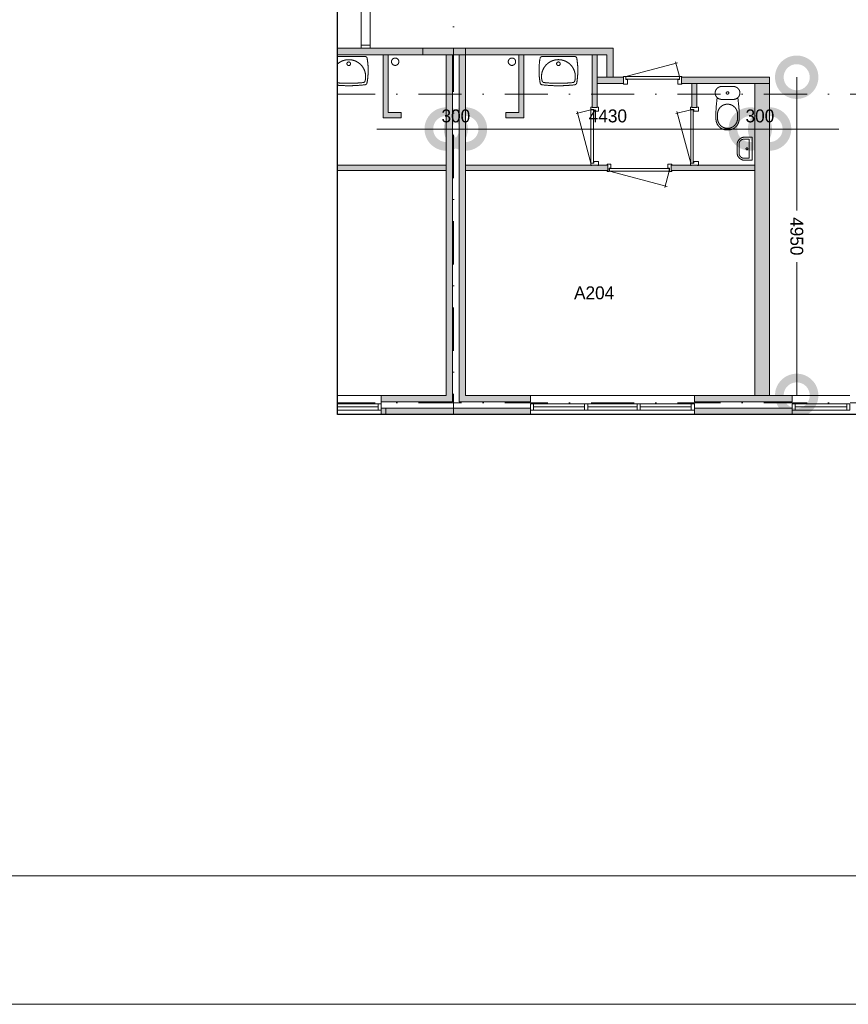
# Model space of a CAD drawing. Header units: millimetres. Extents: x 1701 to 85660, y 0 to 59400.
# Tile 2 of 17: x 25038 to 37927, y 0 to 15319. Entities that reach past the tile are written whole.
import ezdxf
from ezdxf.enums import TextEntityAlignment as Align
from ezdxf.xclip import XClip

# ---------------------------------------------------------------- set-up
doc = ezdxf.new("R2010")
doc.units = ezdxf.units.MM
doc.header["$PDMODE"] = 3
doc.header["$PDSIZE"] = 1
doc.linetypes.add('DGN1', pattern=[504.6, 0, -504.6])
doc.linetypes.add('DGN4', pattern=[1343.35376, 671.67688, -335.83844, 0, -335.83844])
for name, color, linetype in [('1', 7, 'Continuous'), ('16', 7, 'Continuous'), ('17', 7, 'Continuous'), ('30', 7, 'Continuous'), ('31', 7, 'Continuous'), ('32', 7, 'Continuous'), ('33', 7, 'Continuous'), ('40', 7, 'Continuous'), ('48', 7, 'Continuous'), ('56', 7, 'Continuous'), ('58', 7, 'Continuous'), ('62', 7, 'Continuous')]:
    doc.layers.add(name, color=color, linetype=linetype)
doc.styles.add('dgn003', font='dgn003.shx')
doc.styles.get("Standard").update_dxf_attribs({"font": 'arial.ttf'})
doc.dimstyles.get("Standard").update_dxf_attribs({"dimtxt": 0.18, "dimasz": 0.18, "dimexe": 0.18, "dimexo": 0.0625, "dimgap": 0.09, "dimtad": 0, "dimtih": 1, "dimtoh": 1, "dimdec": 4, "dimzin": 0, "dimdsep": 46, "dimtxsty": 'Standard', "dimcen": 0.09, "dimadec": 0, "dimazin": 0, "dimtfac": 1, "dimtdec": 4, "dimtofl": 0, "dimtmove": 0, "dimatfit": 3, "dimfxl": 1, "dimtolj": 1, "dimtzin": 0, "dimarcsym": 0})

# ---------------------------------------------------------------- blocks, each defined once
blk = doc.blocks.new('WT017')
at = {"layer": '40', "color": 7, "linetype": 'Continuous', "lineweight": 0}
blk.add_line((253, -20), (-253, -20), dxfattribs=at)
at = {"layer": '40', "color": 7, "linetype": 'Continuous', "lineweight": 0, "flags": 128}
for points in [[(-284, -432, -0.090801), (-286, -47)], [(-286, -47, -0.363957), (-253, -20)], [(-254, -401, -1.30637), (254, -401)], [(253, -20, -0.363957), (286, -47)], [(286, -47, -0.090801), (284, -432)], [(-256, -459, -0.328769), (-284, -432)], [(256, -459, -0.059915), (-256, -459)], [(-226, -425, -0.309671), (-254, -401)], [(226, -425, -0.052773), (-226, -425)], [(254, -401, -0.309671), (226, -425)], [(284, -432, -0.328769), (256, -459)]]:
    blk.add_lwpolyline(points, format="xyb", dxfattribs=at)
at = {"layer": '40', "color": 7, "linetype": 'Continuous', "lineweight": 0}
blk.add_circle((0, -133), 28.1, dxfattribs=at)
blk = doc.blocks.new('A1')
at = {"layer": '1', "color": 5, "linetype": 'Continuous', "lineweight": 0, "flags": 128}
blk.add_lwpolyline([(1000, 1000), (83100, 1000), (83100, 58400), (1000, 58400), (1000, 1000)], dxfattribs=at)
blk = doc.blocks.new('_DotSmall')
at = {"color": 0, "linetype": 'ByBlock', "const_width": 0.5}
blk.add_lwpolyline([(-0.0625, 0, 1), (0.0625, 0, 1)], format="xyb", close=True, dxfattribs=at)
blk = doc.blocks.new('*D15435')
at = {"layer": '58', "color": 3, "linetype": 'Continuous', "lineweight": 0, "transparency": 16777216}
blk.add_line((34175, 909), (36725, 909), dxfattribs=at)
at = {"layer": 'Defpoints', "color": 0, "linetype": 'Continuous', "transparency": 16777216}
for p in [(34175, 2908), (36725, 2908), (36725, 909)]:
    blk.add_point(p, dxfattribs=at)
at = {"layer": '58', "color": 3, "linetype": 'Continuous', "lineweight": 0, "transparency": 16777216, "xscale": 1080, "yscale": 1080, "zscale": 1080, "rotation": 180}
blk.add_blockref('_DotSmall', (34175, 909), dxfattribs=at)
at = {"layer": '58', "color": 3, "linetype": 'Continuous', "lineweight": 0, "transparency": 16777216, "xscale": 1080, "yscale": 1080, "zscale": 1080}
blk.add_blockref('_DotSmall', (36725, 909), dxfattribs=at)
at = {"layer": '58', "color": 3, "linetype": 'Continuous', "lineweight": 0, "transparency": 16777216, "insert": (35450, 1111), "char_height": 200, "attachment_point": 5, "style": 'dgn003'}
blk.add_mtext('\\A1;2550', dxfattribs=at)
blk = doc.blocks.new('*D15511')
at = {"layer": '58', "color": 3, "linetype": 'Continuous', "lineweight": 0, "transparency": 16777216}
blk.add_line((43115, 908), (42465, 908), dxfattribs=at)
at = {"layer": 'Defpoints', "color": 0, "linetype": 'Continuous', "transparency": 16777216}
for p in [(42465, 2908), (43115, 2908), (42465, 908)]:
    blk.add_point(p, dxfattribs=at)
at = {"layer": '58', "color": 3, "linetype": 'Continuous', "lineweight": 0, "transparency": 16777216, "xscale": 1080, "yscale": 1080, "zscale": 1080, "rotation": 180}
blk.add_blockref('_DotSmall', (42465, 908), dxfattribs=at)
at = {"layer": '58', "color": 3, "linetype": 'Continuous', "lineweight": 0, "transparency": 16777216, "xscale": 1080, "yscale": 1080, "zscale": 1080}
blk.add_blockref('_DotSmall', (43115, 908), dxfattribs=at)
at = {"layer": '58', "color": 3, "linetype": 'Continuous', "lineweight": 0, "transparency": 16777216, "insert": (42790, 1110), "char_height": 200, "attachment_point": 5, "style": 'dgn003'}
blk.add_mtext('\\A1;650', dxfattribs=at)
blk = doc.blocks.new('*D15512')
at = {"layer": '58', "color": 3, "linetype": 'Continuous', "lineweight": 0, "transparency": 16777216}
blk.add_line((43115, 908), (44015, 908), dxfattribs=at)
at = {"layer": 'Defpoints', "color": 0, "linetype": 'Continuous', "transparency": 16777216}
for p in [(43115, 2908), (44015, 2908), (44015, 908)]:
    blk.add_point(p, dxfattribs=at)
at = {"layer": '58', "color": 3, "linetype": 'Continuous', "lineweight": 0, "transparency": 16777216, "xscale": 1080, "yscale": 1080, "zscale": 1080, "rotation": 180}
blk.add_blockref('_DotSmall', (43115, 908), dxfattribs=at)
at = {"layer": '58', "color": 3, "linetype": 'Continuous', "lineweight": 0, "transparency": 16777216, "xscale": 1080, "yscale": 1080, "zscale": 1080}
blk.add_blockref('_DotSmall', (44015, 908), dxfattribs=at)
at = {"layer": '58', "color": 3, "linetype": 'Continuous', "lineweight": 0, "transparency": 16777216, "insert": (43565, 1110), "char_height": 200, "attachment_point": 5, "style": 'dgn003'}
blk.add_mtext('\\A1;900', dxfattribs=at)
blk = doc.blocks.new('*D15513')
at = {"layer": '58', "color": 3, "linetype": 'Continuous', "lineweight": 0, "transparency": 16777216}
blk.add_line((50065, 908), (44015, 908), dxfattribs=at)
at = {"layer": 'Defpoints', "color": 0, "linetype": 'Continuous', "transparency": 16777216}
for p in [(44015, 2908), (50065, 2908), (44015, 908)]:
    blk.add_point(p, dxfattribs=at)
at = {"layer": '58', "color": 3, "linetype": 'Continuous', "lineweight": 0, "transparency": 16777216, "xscale": 1080, "yscale": 1080, "zscale": 1080, "rotation": 180}
blk.add_blockref('_DotSmall', (44015, 908), dxfattribs=at)
at = {"layer": '58', "color": 3, "linetype": 'Continuous', "lineweight": 0, "transparency": 16777216, "xscale": 1080, "yscale": 1080, "zscale": 1080}
blk.add_blockref('_DotSmall', (50065, 908), dxfattribs=at)
at = {"layer": '58', "color": 3, "linetype": 'Continuous', "lineweight": 0, "transparency": 16777216, "insert": (47040, 1110), "char_height": 200, "attachment_point": 5, "style": 'dgn003'}
blk.add_mtext('\\A1;6050', dxfattribs=at)
blk = doc.blocks.new('*D15566')
at = {"layer": '58', "color": 3, "linetype": 'Continuous', "lineweight": 0, "transparency": 16777216}
for p, q in [((37822, 82), (36742, 82)), ((37822, 82), (37922, 82)), ((37922, 82), (39002, 82))]:
    blk.add_line(p, q, dxfattribs=at)
at = {"layer": 'Defpoints', "color": 0, "linetype": 'Continuous', "transparency": 16777216}
for p in [(37822, 2908), (37922, 2908), (37922, 82)]:
    blk.add_point(p, dxfattribs=at)
at = {"layer": '58', "color": 3, "linetype": 'Continuous', "lineweight": 0, "transparency": 16777216, "xscale": 1080, "yscale": 1080, "zscale": 1080}
blk.add_blockref('_DotSmall', (37822, 82), dxfattribs=at)
at = {"layer": '58', "color": 3, "linetype": 'Continuous', "lineweight": 0, "transparency": 16777216, "xscale": 1080, "yscale": 1080, "zscale": 1080, "rotation": 180}
blk.add_blockref('_DotSmall', (37922, 82), dxfattribs=at)
at = {"layer": '58', "color": 3, "linetype": 'Continuous', "lineweight": 0, "transparency": 16777216, "insert": (37872, 284), "char_height": 200, "attachment_point": 5, "style": 'dgn003'}
blk.add_mtext('\\A1;100', dxfattribs=at)
blk = doc.blocks.new('*D15567')
at = {"layer": '58', "color": 3, "linetype": 'Continuous', "lineweight": 0, "transparency": 16777216}
for p, q in [((42565, 82), (41485, 82)), ((42565, 82), (42665, 82)), ((42665, 82), (43745, 82))]:
    blk.add_line(p, q, dxfattribs=at)
at = {"layer": 'Defpoints', "color": 0, "linetype": 'Continuous', "transparency": 16777216}
for p in [(42565, 2908), (42665, 2908), (42665, 82)]:
    blk.add_point(p, dxfattribs=at)
at = {"layer": '58', "color": 3, "linetype": 'Continuous', "lineweight": 0, "transparency": 16777216, "xscale": 1080, "yscale": 1080, "zscale": 1080}
blk.add_blockref('_DotSmall', (42565, 82), dxfattribs=at)
at = {"layer": '58', "color": 3, "linetype": 'Continuous', "lineweight": 0, "transparency": 16777216, "xscale": 1080, "yscale": 1080, "zscale": 1080, "rotation": 180}
blk.add_blockref('_DotSmall', (42665, 82), dxfattribs=at)
at = {"layer": '58', "color": 3, "linetype": 'Continuous', "lineweight": 0, "transparency": 16777216, "insert": (42615, 284), "char_height": 200, "attachment_point": 5, "style": 'dgn003'}
blk.add_mtext('\\A1;100', dxfattribs=at)
blk = doc.blocks.new('*D15568')
at = {"layer": '58', "color": 3, "linetype": 'Continuous', "lineweight": 0, "transparency": 16777216}
for p, q in [((44815, 82), (43735, 82)), ((44815, 82), (44915, 82)), ((44915, 82), (45995, 82))]:
    blk.add_line(p, q, dxfattribs=at)
at = {"layer": 'Defpoints', "color": 0, "linetype": 'Continuous', "transparency": 16777216}
for p in [(44815, 3650), (44915, 3650), (44915, 82)]:
    blk.add_point(p, dxfattribs=at)
at = {"layer": '58', "color": 3, "linetype": 'Continuous', "lineweight": 0, "transparency": 16777216, "xscale": 1080, "yscale": 1080, "zscale": 1080}
blk.add_blockref('_DotSmall', (44815, 82), dxfattribs=at)
at = {"layer": '58', "color": 3, "linetype": 'Continuous', "lineweight": 0, "transparency": 16777216, "xscale": 1080, "yscale": 1080, "zscale": 1080, "rotation": 180}
blk.add_blockref('_DotSmall', (44915, 82), dxfattribs=at)
at = {"layer": '58', "color": 3, "linetype": 'Continuous', "lineweight": 0, "transparency": 16777216, "insert": (44865, 284), "char_height": 200, "attachment_point": 5, "style": 'dgn003'}
blk.add_mtext('\\A1;100', dxfattribs=at)
blk = doc.blocks.new('*D15575')
at = {"layer": '58', "color": 3, "linetype": 'Continuous', "lineweight": 0, "transparency": 16777216}
for p, q in [((43187.07, 8157.77), (43187.07, 6085.089236)), ((43187.07, 3207.77), (43187.07, 5280.450764))]:
    blk.add_line(p, q, dxfattribs=at)
at = {"layer": 'Defpoints', "color": 0, "linetype": 'Continuous', "transparency": 16777216}
for p in [(42764.76, 8157.77), (43187.07, 8157.77), (42764.76, 3207.77)]:
    blk.add_point(p, dxfattribs=at)
at = {"layer": '58', "color": 3, "linetype": 'Continuous', "lineweight": 0, "transparency": 16777216, "xscale": 1080, "yscale": 1080, "zscale": 1080}
for p, rotation in [((43187.07, 8157.77), 90), ((43187.07, 3207.77), 270)]:
    blk.add_blockref('_DotSmall', p, dxfattribs=dict(at, rotation=rotation))
at = {"layer": '58', "color": 3, "linetype": 'Continuous', "lineweight": 0, "transparency": 16777216, "insert": (43187.07, 5682.77), "char_height": 200, "attachment_point": 5, "rotation": 270, "style": 'dgn003'}
blk.add_mtext('\\A1;4950', dxfattribs=at)
blk = doc.blocks.new('*D15590')
at = {"layer": '58', "color": 3, "linetype": 'Continuous', "lineweight": 0, "transparency": 16777216}
blk.add_line((42465, 7352), (38035, 7352), dxfattribs=at)
at = {"layer": 'Defpoints', "color": 0, "linetype": 'Continuous', "transparency": 16777216}
for p in [(38035, 7352), (38035, 6310), (42465, 6310)]:
    blk.add_point(p, dxfattribs=at)
at = {"layer": '58', "color": 3, "linetype": 'Continuous', "lineweight": 0, "transparency": 16777216, "xscale": 1080, "yscale": 1080, "zscale": 1080, "rotation": 180}
blk.add_blockref('_DotSmall', (38035, 7352), dxfattribs=at)
at = {"layer": '58', "color": 3, "linetype": 'Continuous', "lineweight": 0, "transparency": 16777216, "xscale": 1080, "yscale": 1080, "zscale": 1080}
blk.add_blockref('_DotSmall', (42465, 7352), dxfattribs=at)
at = {"layer": '58', "color": 3, "linetype": 'Continuous', "lineweight": 0, "transparency": 16777216, "insert": (40250, 7554), "char_height": 200, "attachment_point": 5, "style": 'dgn003'}
blk.add_mtext('\\A1;4430', dxfattribs=at)
blk = doc.blocks.new('*D15591')
at = {"layer": '58', "color": 3, "linetype": 'Continuous', "lineweight": 0, "transparency": 16777216}
for p, q in [((42465, 7352), (41385, 7352)), ((42765, 7352), (42465, 7352)), ((42765, 7352), (43845, 7352))]:
    blk.add_line(p, q, dxfattribs=at)
at = {"layer": 'Defpoints', "color": 0, "linetype": 'Continuous', "transparency": 16777216}
for p in [(42465, 8158), (42765, 8158), (42465, 7352)]:
    blk.add_point(p, dxfattribs=at)
at = {"layer": '58', "color": 3, "linetype": 'Continuous', "lineweight": 0, "transparency": 16777216, "xscale": 1080, "yscale": 1080, "zscale": 1080}
blk.add_blockref('_DotSmall', (42465, 7352), dxfattribs=at)
at = {"layer": '58', "color": 3, "linetype": 'Continuous', "lineweight": 0, "transparency": 16777216, "xscale": 1080, "yscale": 1080, "zscale": 1080, "rotation": 180}
blk.add_blockref('_DotSmall', (42765, 7352), dxfattribs=at)
at = {"layer": '58', "color": 3, "linetype": 'Continuous', "lineweight": 0, "transparency": 16777216, "insert": (42615, 7554), "char_height": 200, "attachment_point": 5, "style": 'dgn003'}
blk.add_mtext('\\A1;300', dxfattribs=at)
blk = doc.blocks.new('*D15592')
at = {"layer": '58', "color": 3, "linetype": 'Continuous', "lineweight": 0, "transparency": 16777216}
for p, q in [((37735, 7352), (36655, 7352)), ((38035, 7352), (37735, 7352)), ((38035, 7352), (39115, 7352))]:
    blk.add_line(p, q, dxfattribs=at)
at = {"layer": 'Defpoints', "color": 0, "linetype": 'Continuous', "transparency": 16777216}
for p in [(37735, 8158), (38035, 8158), (37735, 7352)]:
    blk.add_point(p, dxfattribs=at)
at = {"layer": '58', "color": 3, "linetype": 'Continuous', "lineweight": 0, "transparency": 16777216, "xscale": 1080, "yscale": 1080, "zscale": 1080}
blk.add_blockref('_DotSmall', (37735, 7352), dxfattribs=at)
at = {"layer": '58', "color": 3, "linetype": 'Continuous', "lineweight": 0, "transparency": 16777216, "xscale": 1080, "yscale": 1080, "zscale": 1080, "rotation": 180}
blk.add_blockref('_DotSmall', (38035, 7352), dxfattribs=at)
at = {"layer": '58', "color": 3, "linetype": 'Continuous', "lineweight": 0, "transparency": 16777216, "insert": (37885, 7554), "char_height": 200, "attachment_point": 5, "style": 'dgn003'}
blk.add_mtext('\\A1;300', dxfattribs=at)
blk = doc.blocks.new('WT0164')
at = {"layer": '40', "color": 7, "linetype": 'Continuous', "lineweight": 0}
blk.add_line((-253, -20), (253, -20), dxfattribs=at)
blk.add_circle((0, -133), 28.1, dxfattribs=at)
for centre, radius, start, end in [((766, -236), 1068, 169.7983, 190.5514), ((-253, -53), 33, 90, 169.9973), ((0, -332), 263, 344.8667, 195.1333), ((253, -53), 33, 10.0027, 90), ((-766, -236), 1068, 349.4486, 10.2017), ((-252, -426), 33, 190.3455, 263.1425), ((0, 1669), 2144, 263.1425, 276.8575), ((-222, -392), 33, 195.1333, 263.9582), ((0, 1707), 2144, 263.9582, 276.0418), ((222, -392), 33, 276.0418, 344.8667), ((252, -426), 33, 276.8575, 349.6545)]:
    blk.add_arc(centre, radius, start, end, dxfattribs=at)
blk = doc.blocks.new('830R10193')
at = {"layer": '33', "color": 1, "linetype": 'Continuous', "lineweight": 0}
for p, q in [((-868, 108), (-66.28, 322.82)), ((-38, 108), (-99.32, 336.87))]:
    blk.add_line(p, q, dxfattribs=at)
at = {"layer": '33', "color": 92, "linetype": 'Continuous', "lineweight": 13, "true_color": 0x00e100, "flags": 128}
for points in [[(-906, 100), (-906, 111), (-871, 111), (-871, 61), (-846, 61), (-846, -11), (-906, -11), (-906, 0)], [(0, 100), (0, 111), (-35, 111), (-35, 61), (-60, 61), (-60, -11), (0, -11), (0, 0)]]:
    blk.add_lwpolyline(points, dxfattribs=at)
at = {"layer": '33', "color": 2, "linetype": 'Continuous', "lineweight": 13, "true_color": 0xf0f000, "flags": 128}
blk.add_lwpolyline([(-868, 108), (-38, 108), (-38, 68), (-868, 68), (-868, 108)], dxfattribs=at)
blk = doc.blocks.new('CLOS0264')
at = {"layer": '40', "color": 7, "linetype": 'Continuous', "lineweight": 0}
for p, q in [((-92, -220), (92, -220)), ((-155, -528), (-155, -436)), ((155, -528), (155, -436)), ((-1, -670), (1, -670))]:
    blk.add_line(p, q, dxfattribs=at)
at = {"layer": '40', "color": 7, "linetype": 'Continuous', "lineweight": 0, "flags": 128}
for points in [[(-176, -338), (-162, -192), (-162, -192, -0.674333), (-92, -20), (-92, -20), (92, -20), (92, -20, -0.674333), (162, -192), (162, -192), (176, -338), (176, -338, -0.023285), (180, -431), (180, -431), (180, -525), (180, -525, -0.414214), (10, -695), (10, -695), (-10, -695), (-10, -695, -0.414214), (-180, -525), (-180, -525), (-180, -431), (-180, -431, -0.023285), (-176, -338)], [(-155, -437, -0.917514), (155, -437)], [(155, -528, -0.917521), (-155, -528)]]:
    blk.add_lwpolyline(points, format="xyb", dxfattribs=at)
at = {"layer": '40', "color": 7, "linetype": 'Continuous', "lineweight": 0}
blk.add_circle((0, -120), 20, dxfattribs=at)
for centre, start, end in [((-92, -120), 225.9727, 270), ((92, -120), 270, 314.0273)]:
    blk.add_arc(centre, 100, start, end, dxfattribs=at)
blk = doc.blocks.new('830R10194')
at = {"layer": '33', "color": 1, "linetype": 'Continuous', "lineweight": 0}
for p, q in [((-108, -38), (-336.87, -99.32)), ((-108, -868), (-322.82, -66.28))]:
    blk.add_line(p, q, dxfattribs=at)
at = {"layer": '33', "color": 92, "linetype": 'Continuous', "lineweight": 13, "true_color": 0x00e100, "flags": 128}
for points in [[(-100, 0), (-111, 0), (-111, -35), (-61, -35), (-61, -60), (11, -60), (11, 0), (0, 0)], [(-100, -906), (-111, -906), (-111, -871), (-61, -871), (-61, -846), (11, -846), (11, -906), (0, -906)]]:
    blk.add_lwpolyline(points, dxfattribs=at)
at = {"layer": '33', "color": 2, "linetype": 'Continuous', "lineweight": 13, "true_color": 0xf0f000, "flags": 128}
blk.add_lwpolyline([(-108, -868), (-108, -38), (-68, -38), (-68, -868), (-108, -868)], dxfattribs=at)
blk = doc.blocks.new('930L0966')
at = {"layer": '33', "color": 1, "linetype": 'Continuous', "lineweight": 0}
for p, q in [((38, -98), (936.31, -338.7)), ((968, -98), (899.56, -353.44))]:
    blk.add_line(p, q, dxfattribs=at)
at = {"layer": '33', "color": 92, "linetype": 'Continuous', "lineweight": 13, "true_color": 0x00e100, "flags": 128}
for points in [[(0, -90), (0, -101), (35, -101), (35, -51), (60, -51), (60, 11), (0, 11), (0, 0)], [(1006, -90), (1006, -101), (971, -101), (971, -51), (946, -51), (946, 11), (1006, 11), (1006, 0)]]:
    blk.add_lwpolyline(points, dxfattribs=at)
at = {"layer": '33', "color": 2, "linetype": 'Continuous', "lineweight": 13, "true_color": 0xf0f000, "flags": 128}
blk.add_lwpolyline([(968, -98), (38, -98), (38, -58), (968, -58), (968, -98)], dxfattribs=at)
blk = doc.blocks.new('830R10195')
at = {"layer": '33', "color": 1, "linetype": 'Continuous', "lineweight": 0}
for p, q in [((-108, -38), (-336.87, -99.32)), ((-108, -868), (-322.82, -66.28))]:
    blk.add_line(p, q, dxfattribs=at)
at = {"layer": '33', "color": 92, "linetype": 'Continuous', "lineweight": 13, "true_color": 0x00e100, "flags": 128}
for points in [[(-100, 0), (-111, 0), (-111, -35), (-61, -35), (-61, -60), (11, -60), (11, 0), (0, 0)], [(-100, -906), (-111, -906), (-111, -871), (-61, -871), (-61, -846), (11, -846), (11, -906), (0, -906)]]:
    blk.add_lwpolyline(points, dxfattribs=at)
at = {"layer": '33', "color": 2, "linetype": 'Continuous', "lineweight": 13, "true_color": 0xf0f000, "flags": 128}
blk.add_lwpolyline([(-108, -868), (-108, -38), (-68, -38), (-68, -868), (-108, -868)], dxfattribs=at)
blk = doc.blocks.new('FT0164')
at = {"layer": '40', "color": 7, "linetype": 'Continuous', "lineweight": 0}
for p, q in [((-135, 180), (-20, 180)), ((-20, 180), (-20, -180)), ((-65, 149), (-65, -149)), ((-65, -149), (-144, -149))]:
    blk.add_line(p, q, dxfattribs=at)
at = {"layer": '40', "color": 7, "linetype": 'Continuous', "lineweight": 0, "flags": 128}
for points in [[(-255, 60, -0.414214), (-135, 180)], [(-224, 69, -0.414214), (-144, 149)]]:
    blk.add_lwpolyline(points, format="xyb", dxfattribs=at)
for points in [[(-255, -60), (-255, 60)], [(-224, -69), (-224, 69)], [(-144, 149), (-65, 149)], [(-20, -180), (-135, -180)]]:
    blk.add_lwpolyline(points, dxfattribs=at)
at = {"layer": '40', "color": 7, "linetype": 'Continuous', "lineweight": 0}
blk.add_circle((-101, -1), 15.1, dxfattribs=at)
for centre, radius in [((-135, -60), 120), ((-144, -69), 80)]:
    blk.add_arc(centre, radius, 180, 270, dxfattribs=at)
blk = doc.blocks.new('*D15626')
at = {"layer": '58', "color": 3, "linetype": 'Continuous', "lineweight": 0, "transparency": 16777216}
blk.add_line((39045, 908), (41595, 908), dxfattribs=at)
at = {"layer": 'Defpoints', "color": 0, "linetype": 'Continuous', "transparency": 16777216}
for p in [(39045, 2908), (41595, 2908), (41595, 908)]:
    blk.add_point(p, dxfattribs=at)
at = {"layer": '58', "color": 3, "linetype": 'Continuous', "lineweight": 0, "transparency": 16777216, "xscale": 1080, "yscale": 1080, "zscale": 1080, "rotation": 180}
blk.add_blockref('_DotSmall', (39045, 908), dxfattribs=at)
at = {"layer": '58', "color": 3, "linetype": 'Continuous', "lineweight": 0, "transparency": 16777216, "xscale": 1080, "yscale": 1080, "zscale": 1080}
blk.add_blockref('_DotSmall', (41595, 908), dxfattribs=at)
at = {"layer": '58', "color": 3, "linetype": 'Continuous', "lineweight": 0, "transparency": 16777216, "insert": (40320, 1110), "char_height": 200, "attachment_point": 5, "style": 'dgn003'}
blk.add_mtext('\\A1;2550', dxfattribs=at)
blk = doc.blocks.new('*D15627')
at = {"layer": '58', "color": 3, "linetype": 'Continuous', "lineweight": 0, "transparency": 16777216}
blk.add_line((41595, 908), (43115, 908), dxfattribs=at)
at = {"layer": 'Defpoints', "color": 0, "linetype": 'Continuous', "transparency": 16777216}
for p in [(41595, 2908), (43115, 2908), (43115, 908)]:
    blk.add_point(p, dxfattribs=at)
at = {"layer": '58', "color": 3, "linetype": 'Continuous', "lineweight": 0, "transparency": 16777216, "xscale": 1080, "yscale": 1080, "zscale": 1080, "rotation": 180}
blk.add_blockref('_DotSmall', (41595, 908), dxfattribs=at)
at = {"layer": '58', "color": 3, "linetype": 'Continuous', "lineweight": 0, "transparency": 16777216, "xscale": 1080, "yscale": 1080, "zscale": 1080}
blk.add_blockref('_DotSmall', (43115, 908), dxfattribs=at)
at = {"layer": '58', "color": 3, "linetype": 'Continuous', "lineweight": 0, "transparency": 16777216, "insert": (42355, 1110), "char_height": 200, "attachment_point": 5, "style": 'dgn003'}
blk.add_mtext('\\A1;1520', dxfattribs=at)
blk = doc.blocks.new('A3')
at = {"layer": '1', "color": 1, "linetype": 'Continuous', "lineweight": 0}
blk.add_line((0, 0), (83959.61, 0), dxfattribs=at)
at = {"layer": '1', "color": 5, "linetype": 'Continuous', "lineweight": 0, "flags": 128}
blk.add_lwpolyline([(1999.05, 1999.03), (81960.57, 1999.03), (81960.57, 57372.39), (1999.05, 57372.39), (1999.05, 1999.03)], dxfattribs=at)
blk = doc.blocks.new('AnonymousCell54')
at = {"color": 1, "linetype": 'Continuous', "lineweight": 0}
blk.add_blockref('A3', (-41980, -29686), dxfattribs=at)
blk = doc.blocks.new('50E03_329_B02 - Default')
at = {"layer": '16'}
for points in [[(39044.76, 3007.77), (36724.76, 3007.77), (36724.76, 2907.77), (39044.76, 2907.77)], [(41594.76, 3007.77), (43114.76, 3007.77), (43114.76, 2907.77), (41594.76, 2907.77)]]:
    blk.add_hatch(color=7, dxfattribs=at).paths.add_polyline_path(points)
at = {"layer": '62'}
for color, points in [(7, [(38034.76, 8607.77), (38034.76, 8507.77), (35464.76, 8507.77), (35464.76, 8157.77), (35364.76, 8157.77), (35364.76, 8607.77)]), (7, [(38034.76, 8607.77), (38034.76, 8507.77), (40234.76, 8507.77), (40234.76, 8157.77), (40334.76, 8157.77), (40334.76, 8607.77)]), (9, [(36724.76, 3207.77), (36724.76, 3107.77), (37834.76, 3107.77), (37834.76, 8507.77), (37734.76, 8507.77), (37734.76, 3207.77)]), (9, [(37034.76, 7607.77), (37034.76, 7527.77), (36754.76, 7527.77), (36754.76, 8507.77), (36834.76, 8507.77), (36834.76, 7607.77)]), (9, [(39044.76, 3207.77), (39044.76, 3107.77), (37934.76, 3107.77), (37934.76, 8507.77), (38034.76, 8507.77), (38034.76, 3207.77)]), (9, [(38664.76, 7607.77), (38664.76, 7527.77), (38944.76, 7527.77), (38944.76, 8507.77), (38864.76, 8507.77), (38864.76, 7607.77)]), (9, [(40004.76, 7687.77), (40084.76, 7687.77), (40084.76, 8507.77), (40004.76, 8507.77)]), (7, [(40084.76, 8057.77), (40494.76, 8057.77), (40494.76, 8157.77), (40084.76, 8157.77)]), (7, [(41394.76, 8057.77), (42764.76, 8057.77), (42764.76, 8157.77), (41394.76, 8157.77)]), (9, [(41554.76, 7687.77), (41634.76, 7687.77), (41634.76, 8057.77), (41554.76, 8057.77)]), (9, [(42764.76, 8057.77), (42534.76, 8057.77), (42534.76, 3207.77), (42764.76, 3207.77)]), (9, [(37734.76, 6787.77), (35449.76, 6787.77), (35449.76, 6707.77), (37734.76, 6707.77)]), (9, [(38034.76, 6787.77), (40249.76, 6787.77), (40249.76, 6707.77), (38034.76, 6707.77)]), (9, [(41234.76, 6787.77), (42534.76, 6787.77), (42534.76, 6707.77), (41234.76, 6707.77)]), (9, [(41594.76, 3207.77), (43114.76, 3207.77), (43114.76, 3107.77), (41594.76, 3107.77)])]:
    blk.add_hatch(color=color, dxfattribs=at).paths.add_polyline_path(points)
at = {"layer": '16', "color": 92, "linetype": 'Continuous', "lineweight": 0, "true_color": 0x00e100}
for p, q in [((37734.76, 3207.77), (37734.76, 8507.77)), ((37734.76, 3207.77), (37734.76, 8507.77)), ((37834.76, 3107.77), (37834.76, 8507.77)), ((36724.76, 2907.77), (36724.76, 3207.77)), ((36724.76, 3207.77), (37734.76, 3207.77)), ((36724.76, 3107.77), (37834.76, 3107.77)), ((39044.76, 3107.77), (37934.76, 3107.77)), ((36724.76, 3007.77), (37744.76, 3007.77)), ((39044.76, 3007.77), (38024.76, 3007.77)), ((36724.76, 2907.77), (38034.76, 2907.77)), ((39044.76, 2907.77), (37734.76, 2907.77))]:
    blk.add_line(p, q, dxfattribs=at)
at = {"layer": '16', "color": 92, "linetype": 'Continuous', "lineweight": 0, "true_color": 0x00e100, "flags": 128}
for points in [[(37373.1, 8607.77), (35364.76, 8607.77), (35364.76, 8157.77), (35464.76, 8157.77), (35464.76, 8507.77), (37373.1, 8507.77), (37373.1, 8607.77)], [(38034.76, 8607.77), (40334.76, 8607.77), (40334.76, 8157.77), (40234.76, 8157.77), (40234.76, 8507.77), (38034.76, 8507.77), (38034.76, 8607.77)], [(36834.76, 8507.77), (36834.76, 7607.77), (37034.76, 7607.77), (37034.76, 7527.77), (36754.76, 7527.77), (36754.76, 8507.77), (36834.76, 8507.77)], [(38864.76, 8507.77), (38864.76, 7607.77), (38664.76, 7607.77), (38664.76, 7527.77), (38944.76, 7527.77), (38944.76, 8507.77), (38864.76, 8507.77)], [(40004.76, 8507.77), (40084.76, 8507.77), (40084.76, 7687.77), (40004.76, 7687.77), (40004.76, 8507.77)], [(40084.76, 8157.77), (40494.76, 8157.77), (40494.76, 8057.77), (40084.76, 8057.77), (40084.76, 8157.77)], [(41394.76, 8157.77), (42764.76, 8157.77), (42764.76, 8157.77), (42764.76, 8157.77), (41394.76, 8157.77)], [(41554.76, 8057.77), (41634.76, 8057.77), (41634.76, 7687.77), (41554.76, 7687.77), (41554.76, 8057.77)], [(35449.76, 6787.77), (37734.76, 6787.77), (37734.76, 6707.77), (35449.76, 6707.77), (35449.76, 6787.77)], [(40249.76, 6787.77), (38034.76, 6787.77), (38034.76, 6707.77), (40249.76, 6707.77), (40249.76, 6787.77)], [(42534.76, 6787.77), (41234.76, 6787.77), (41234.76, 6707.77), (42534.76, 6707.77), (42534.76, 6787.77)], [(41594.76, 3207.77), (43114.76, 3207.77), (43114.76, 3107.77), (41594.76, 3107.77), (41594.76, 3207.77)], [(39044.76, 3007.77), (36794.76, 3007.77), (36794.76, 2907.77), (39044.76, 2907.77), (39044.76, 3007.77)], [(41594.76, 3007.77), (43114.76, 3007.77), (43114.76, 2907.77), (41594.76, 2907.77), (41594.76, 3007.77)]]:
    blk.add_lwpolyline(points, dxfattribs=at)
at = {"layer": '16', "color": 7, "linetype": 'Continuous', "lineweight": 0, "flags": 128}
for points in [[(39044.76, 3007.77), (36724.76, 3007.77), (36724.76, 2907.77), (39044.76, 2907.77), (39044.76, 3007.77)], [(41594.76, 3007.77), (43114.76, 3007.77), (43114.76, 2907.77), (41594.76, 2907.77), (41594.76, 3007.77)]]:
    blk.add_lwpolyline(points, dxfattribs=at)
at = {"layer": '17', "color": 92, "linetype": 'Continuous', "lineweight": 0, "true_color": 0x00e100}
blk.add_line((37734.76, 8507.77), (37834.76, 8507.77), dxfattribs=at)
at = {"layer": '17', "color": 92, "linetype": 'Continuous', "lineweight": 0, "true_color": 0x00e100, "flags": 128}
for points in [[(39044.76, 3207.77), (39044.76, 3107.77), (37934.76, 3107.77), (37934.76, 8507.77), (38034.76, 8507.77), (38034.76, 3207.77), (39044.76, 3207.77)], [(42534.76, 8057.77), (42764.76, 8057.77), (42764.76, 3207.77), (42534.76, 3207.77), (42534.76, 8057.77)]]:
    blk.add_lwpolyline(points, dxfattribs=at)
at = {"layer": '30', "color": 3, "linetype": 'Continuous', "lineweight": 0}
for p, q in [((36724.76, 3207.77), (34174.76, 3207.77)), ((41594.76, 3207.77), (39044.76, 3207.77)), ((44014.76, 3207.77), (43114.76, 3207.77)), ((36724.76, 2907.77), (34174.76, 2907.77)), ((41594.76, 2907.77), (39044.76, 2907.77)), ((44014.76, 2907.77), (43114.76, 2907.77))]:
    blk.add_line(p, q, dxfattribs=at)
at = {"layer": '31', "color": 3, "linetype": 'Continuous', "lineweight": 0}
for p, q in [((36414.76, 8607.77), (36414.76, 10207.77)), ((36554.76, 8607.77), (36554.76, 10207.77))]:
    blk.add_line(p, q, dxfattribs=at)
at = {"layer": '32', "color": 3, "linetype": 'Continuous', "lineweight": 0}
for p, q in [((34224.76, 3077.77), (36674.76, 3077.77)), ((36674.76, 3077.77), (36674.76, 2977.77)), ((39094.76, 3077.77), (41544.76, 3077.77)), ((41544.76, 3077.77), (41544.76, 2977.77)), ((43114.76, 3077.77), (43964.76, 3077.77)), ((43964.76, 3077.77), (43964.76, 2977.77)), ((36674.76, 2977.77), (34174.76, 2977.77)), ((36674.76, 3027.77), (35883.09, 3027.77)), ((41544.76, 2977.77), (39044.76, 2977.77)), ((39886.42, 3027.77), (39094.76, 3027.77)), ((40703.09, 3027.77), (39936.42, 3027.77)), ((41544.76, 3027.77), (40753.09, 3027.77)), ((43964.76, 2977.77), (43114.76, 2977.77)), ((43964.76, 3027.77), (43164.76, 3027.77))]:
    blk.add_line(p, q, dxfattribs=at)
at = {"layer": '32', "color": 3, "linetype": 'Continuous', "lineweight": 0, "flags": 128}
for points in [[(36414.76, 8607.77), (36414.76, 8657.77), (36553.76, 8657.77), (36553.76, 8607.77), (36414.76, 8607.77)], [(36724.76, 2977.77), (36674.76, 2977.77), (36674.76, 3077.77), (36724.76, 3077.77), (36724.76, 2977.77)], [(39094.76, 2977.77), (39044.76, 2977.77), (39044.76, 3077.77), (39094.76, 3077.77), (39094.76, 2977.77)], [(39936.42, 2977.77), (39886.42, 2977.77), (39886.42, 3077.77), (39936.42, 3077.77), (39936.42, 2977.77)], [(40753.09, 2977.77), (40703.09, 2977.77), (40703.09, 3077.77), (40753.09, 3077.77), (40753.09, 2977.77)], [(41594.76, 2977.77), (41544.76, 2977.77), (41544.76, 3077.77), (41594.76, 3077.77), (41594.76, 2977.77)], [(43164.76, 2977.77), (43114.76, 2977.77), (43114.76, 3077.77), (43164.76, 3077.77), (43164.76, 2977.77)], [(44014.76, 2977.77), (43964.76, 2977.77), (43964.76, 3077.77), (44014.76, 3077.77), (44014.76, 2977.77)]]:
    blk.add_lwpolyline(points, dxfattribs=at)
at = {"layer": '40', "color": 3, "linetype": 'Continuous', "lineweight": 0}
for centre in [(36941.52, 8399.17), (38758, 8399.17)]:
    blk.add_circle(centre, 57.46, dxfattribs=at)
at = {"layer": '56', "color": 3, "linetype": 'DGN4', "lineweight": 0}
for p, q in [((33049.76, 50407.77), (33049.76, 1494.98)), ((37849.76, 50407.77), (37849.76, 1494.98)), ((51564.76, 7892.77), (-3435.24, 7892.77)), ((51564.76, 3092.77), (-3435.24, 3092.77)), ((43545.76, 2907.77), (51564.76, 2907.77))]:
    blk.add_line(p, q, dxfattribs=at)
at = {"layer": '58', "color": 3, "linetype": 'DGN1', "lineweight": 0}
for p, q in [((36724.76, 907.77), (36724.76, 2907.77)), ((37722.03, -375.66), (37722.03, 2907.77)), ((38034.76, -375.66), (38034.76, 2907.77)), ((39044.76, 907.77), (39044.76, 2907.77)), ((41594.76, 907.77), (41594.76, 2907.77)), ((42464.76, -375.66), (42464.76, 2907.77)), ((42564.76, 82.18), (42564.76, 2907.77)), ((42664.76, 82.18), (42664.76, 2907.77)), ((42764.76, 82.18), (42764.76, 2907.77)), ((43114.76, 907.77), (43114.76, 2907.77)), ((43114.76, 907.77), (43114.76, 2907.77))]:
    blk.add_line(p, q, dxfattribs=at)
at = {"layer": '62', "color": 7, "linetype": 'Continuous', "lineweight": 0, "flags": 128}
for points in [[(38034.76, 8607.77), (38034.76, 8507.77), (35464.76, 8507.77), (35464.76, 8157.77), (35364.76, 8157.77), (35364.76, 8607.77), (38034.76, 8607.77)], [(38034.76, 8607.77), (38034.76, 8507.77), (40234.76, 8507.77), (40234.76, 8157.77), (40334.76, 8157.77), (40334.76, 8607.77), (38034.76, 8607.77)], [(40084.76, 8057.77), (40494.76, 8057.77), (40494.76, 8157.77), (40084.76, 8157.77), (40084.76, 8057.77)], [(41394.76, 8057.77), (42764.76, 8057.77), (42764.76, 8157.77), (41394.76, 8157.77), (41394.76, 8057.77)]]:
    blk.add_lwpolyline(points, dxfattribs=at)
at = {"layer": '62', "color": 9, "linetype": 'Continuous', "lineweight": 0, "flags": 128}
for points in [[(36724.76, 3207.77), (36724.76, 3107.77), (37834.76, 3107.77), (37834.76, 8507.77), (37734.76, 8507.77), (37734.76, 3207.77), (36724.76, 3207.77)], [(37034.76, 7607.77), (37034.76, 7527.77), (36754.76, 7527.77), (36754.76, 8507.77), (36834.76, 8507.77), (36834.76, 7607.77), (37034.76, 7607.77)], [(39044.76, 3207.77), (39044.76, 3107.77), (37934.76, 3107.77), (37934.76, 8507.77), (38034.76, 8507.77), (38034.76, 3207.77), (39044.76, 3207.77)], [(38664.76, 7607.77), (38664.76, 7527.77), (38944.76, 7527.77), (38944.76, 8507.77), (38864.76, 8507.77), (38864.76, 7607.77), (38664.76, 7607.77)], [(40004.76, 7687.77), (40084.76, 7687.77), (40084.76, 8507.77), (40004.76, 8507.77), (40004.76, 7687.77)], [(41554.76, 7687.77), (41634.76, 7687.77), (41634.76, 8057.77), (41554.76, 8057.77), (41554.76, 7687.77)], [(42764.76, 8057.77), (42534.76, 8057.77), (42534.76, 3207.77), (42764.76, 3207.77), (42764.76, 8057.77)], [(37734.76, 6787.77), (35449.76, 6787.77), (35449.76, 6707.77), (37734.76, 6707.77), (37734.76, 6787.77)], [(38034.76, 6787.77), (40249.76, 6787.77), (40249.76, 6707.77), (38034.76, 6707.77), (38034.76, 6787.77)], [(41234.76, 6787.77), (42534.76, 6787.77), (42534.76, 6707.77), (41234.76, 6707.77), (41234.76, 6787.77)], [(41594.76, 3207.77), (43114.76, 3207.77), (43114.76, 3107.77), (41594.76, 3107.77), (41594.76, 3207.77)]]:
    blk.add_lwpolyline(points, dxfattribs=at)
at = {"color": 7, "linetype": 'Continuous', "lineweight": 0}
for name, p in [('A1', (-8492.96, -3060.21)), ('WT017', (36218.9, 8499.91)), ('WT0164', (39480.62, 8499.91)), ('830R10193', (41399.47, 8059.67)), ('CLOS0264', (42111.25, 8032.87)), ('830R10194', (40094.94, 7690.85)), ('830R10195', (41646.36, 7690.86)), ('FT0164', (42514.33, 7045.73)), ('930L0966', (40236.53, 6793.74))]:
    blk.add_blockref(name, p, dxfattribs=at)
at = {"layer": '48', "color": 7, "linetype": 'Continuous', "lineweight": 0, "style": 'dgn003'}
blk.add_text('A204', height=200, dxfattribs=at).set_placement((40036.23, 4803.56), align=Align.MIDDLE_CENTER)
at = {"layer": '58', "color": 3, "linetype": 'Continuous', "lineweight": 0}
dim = blk.add_linear_dim(base=(43187.07, 8157.77), p1=(42764.76, 3207.77), p2=(42764.76, 8157.77), angle=270, dimstyle='Standard', override={"dimscale": 1, "dimtxt": 200, "dimasz": 1080, "dimexe": 0, "dimexo": 0, "dimgap": 100, "dimtad": 1, "dimjust": 0, "dimtih": 0, "dimtoh": 0, "dimdec": 0, "dimlfac": 1, "dimzin": 11, "dimdsep": 46, "dimlunit": 2, "dimpost": '<>', "dimtxsty": 'dgn003', "dimblk1": 'DotSmall', "dimblk2": 'DotSmall', "dimsah": 1, "dimcen": 0, "dimse1": 1, "dimse2": 1, "dimclrd": 3, "dimclre": 3, "dimclrt": 3, "dimtol": 0, "dimtix": 1, "dimtofl": 1, "dimatfit": 3, "dimfrac": 1, "dimtolj": 1, "dimlwd": 0, "dimlwe": 0}, dxfattribs=at)
dim.commit()
dim.dimension.update_dxf_attribs({"geometry": '*D15575', "text_midpoint": (43187.07, 5682.77), "text_rotation": 270})
for base, p1, p2, picture, middle in [((37734.76, 7351.81), (38034.76, 8157.77), (37734.76, 8157.77), '*D15592', (37884.76, 7553.99)), ((42464.76, 7351.81), (42764.76, 8157.77), (42464.76, 8157.77), '*D15591', (42614.76, 7553.99)), ((38034.76, 7351.81), (42464.76, 6310.49), (38034.76, 6310.49), '*D15590', (40249.76, 7553.99)), ((44914.76, 82.18), (44814.76, 3649.94), (44914.76, 3649.94), '*D15568', (44864.76, 284.29)), ((36724.76, 909.36), (34174.76, 2907.77), (36724.76, 2907.77), '*D15435', (35449.76, 1111.47)), ((37922.03, 82.18), (37822.03, 2907.77), (37922.03, 2907.77), '*D15566', (37872.03, 284.29)), ((41594.76, 907.77), (39044.76, 2907.77), (41594.76, 2907.77), '*D15626', (40319.76, 1109.88)), ((43114.76, 907.77), (41594.76, 2907.77), (43114.76, 2907.77), '*D15627', (42354.76, 1109.88)), ((42664.75, 82.18), (42564.75, 2907.77), (42664.75, 2907.77), '*D15567', (42614.75, 284.29)), ((42464.76, 907.77), (43114.76, 2907.77), (42464.76, 2907.77), '*D15511', (42789.76, 1109.88)), ((44014.76, 907.77), (43114.76, 2907.77), (44014.76, 2907.77), '*D15512', (43564.76, 1109.88)), ((44014.76, 907.77), (50064.76, 2907.77), (44014.76, 2907.77), '*D15513', (47039.76, 1109.88))]:
    dim = blk.add_linear_dim(base=base, p1=p1, p2=p2, dimstyle='Standard', override={"dimscale": 1, "dimtxt": 200, "dimasz": 1080, "dimexe": 0, "dimexo": 0, "dimgap": 100, "dimtad": 1, "dimjust": 0, "dimtih": 0, "dimtoh": 0, "dimdec": 0, "dimlfac": 1, "dimzin": 11, "dimdsep": 46, "dimlunit": 2, "dimpost": '<>', "dimtxsty": 'dgn003', "dimblk1": 'DotSmall', "dimblk2": 'DotSmall', "dimsah": 1, "dimcen": 0, "dimse1": 1, "dimse2": 1, "dimclrd": 3, "dimclre": 3, "dimclrt": 3, "dimtol": 0, "dimtix": 1, "dimtofl": 1, "dimatfit": 3, "dimfrac": 1, "dimtolj": 1, "dimlwd": 0, "dimlwe": 0}, dxfattribs=at)
    dim.commit()
    dim.dimension.update_dxf_attribs({"geometry": picture, "text_midpoint": middle})

msp = doc.modelspace()

# ---------------------------------------------------------------- block references
at = {"color": 1, "linetype": 'Continuous', "lineweight": 0}
msp.add_blockref('AnonymousCell54', (43680.57, 29685.71), dxfattribs=at)
ref = msp.add_blockref('50E03_329_B02 - Default', (-6062.84, 6266.16))
XClip(ref).set_block_clipping_path([(50064.76, 48907.77), (50064.76, 2907.77), (36045.31, 2907.77), (36045.31, 35360), (9749.79, 35360), (9749.79, 48907.77)])

doc.saveas('drawing.dxf')
